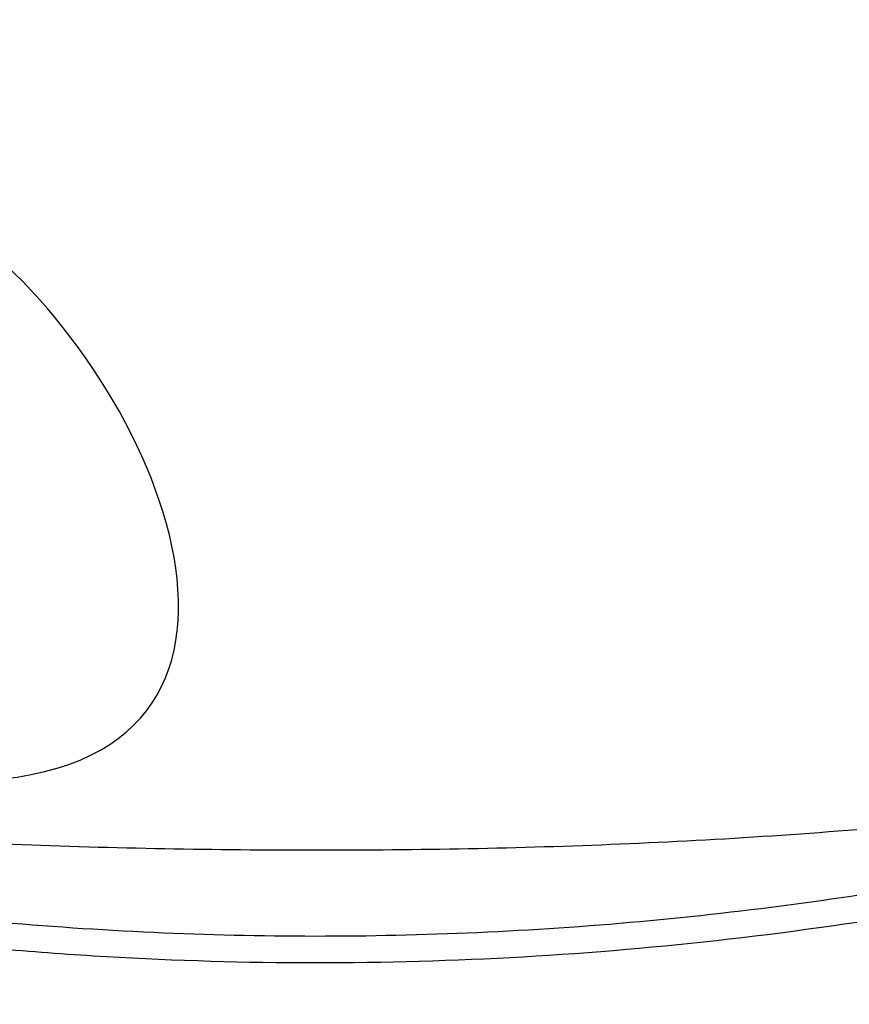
# Model space of a CAD drawing. Header units: millimetres. Extents: x -3.03 to 0.78, y -0.23 to 0.59.
# Tile 37 of 165: x 0.136 to 0.198, y 0.0736 to 0.1472. Entities that reach past the tile are written whole.
import ezdxf

# ---------------------------------------------------------------- set-up
doc = ezdxf.new("R2010")
doc.units = ezdxf.units.MM

msp = doc.modelspace()

# ---------------------------------------------------------------- linework, layer by layer
at = {"color": 7, "linetype": 'Continuous', "lineweight": 25}
for points, knots in [([(0.115082, 0.092587), (0.115082, 0.092587), (0.115082, 0.092587), (0.115082, 0.092587), (0.097777, 0.197299), (0.196872, 0.072175), (0.115082, 0.092587)], [0, 0, 0, 0, 0.000002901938, 0.000002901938, 0.000002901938, 0.000002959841, 0.000002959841, 0.000002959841, 0.000002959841]), ([(0.214884, 0.088128), (0.207345, 0.087422), (0.192266, 0.08601), (0.169559, 0.085092), (0.146843, 0.085124), (0.128655, 0.085756), (0.118083, 0.086708), (0.115052, 0.086981)], [0, 0, 0, 0, 0.227166, 0.454343, 0.681522, 0.908695, 1, 1, 1, 1]), ([(0.218111, 0.085459), (0.214186, 0.08462), (0.206376, 0.082949), (0.194439, 0.081084), (0.182402, 0.079712), (0.170258, 0.078891), (0.158105, 0.078621), (0.145986, 0.078896), (0.133935, 0.079732), (0.123006, 0.080922), (0.116175, 0.082062), (0.113284, 0.082544)], [0, 0, 0, 0, 0.1155108, 0.2299, 0.3446641, 0.4596113, 0.5743168, 0.688053, 0.8020304, 0.9162368, 1, 1, 1, 1]), ([(0.097067, 0.083728), (0.106873, 0.08147), (0.116863, 0.07973), (0.129601, 0.078254), (0.132161, 0.077994), (0.137306, 0.077545), (0.139894, 0.077357), (0.147683, 0.076903), (0.152884, 0.07675), (0.168512, 0.076744), (0.178833, 0.077342), (0.194167, 0.079102), (0.199254, 0.079833), (0.205583, 0.080924), (0.206848, 0.081152), (0.209368, 0.081623), (0.210624, 0.081867), (0.214379, 0.082623), (0.216864, 0.083159), (0.219333, 0.083728)], [0, 0, 0, 0, 0.25, 0.25, 0.3125, 0.3125, 0.375, 0.375, 0.5, 0.5, 0.75, 0.75, 0.875, 0.875, 0.90625, 0.90625, 0.9375, 0.9375, 1, 1, 1, 1])]:
    msp.add_open_spline(points, degree=3, knots=knots, dxfattribs=at)

doc.saveas('drawing.dxf')
